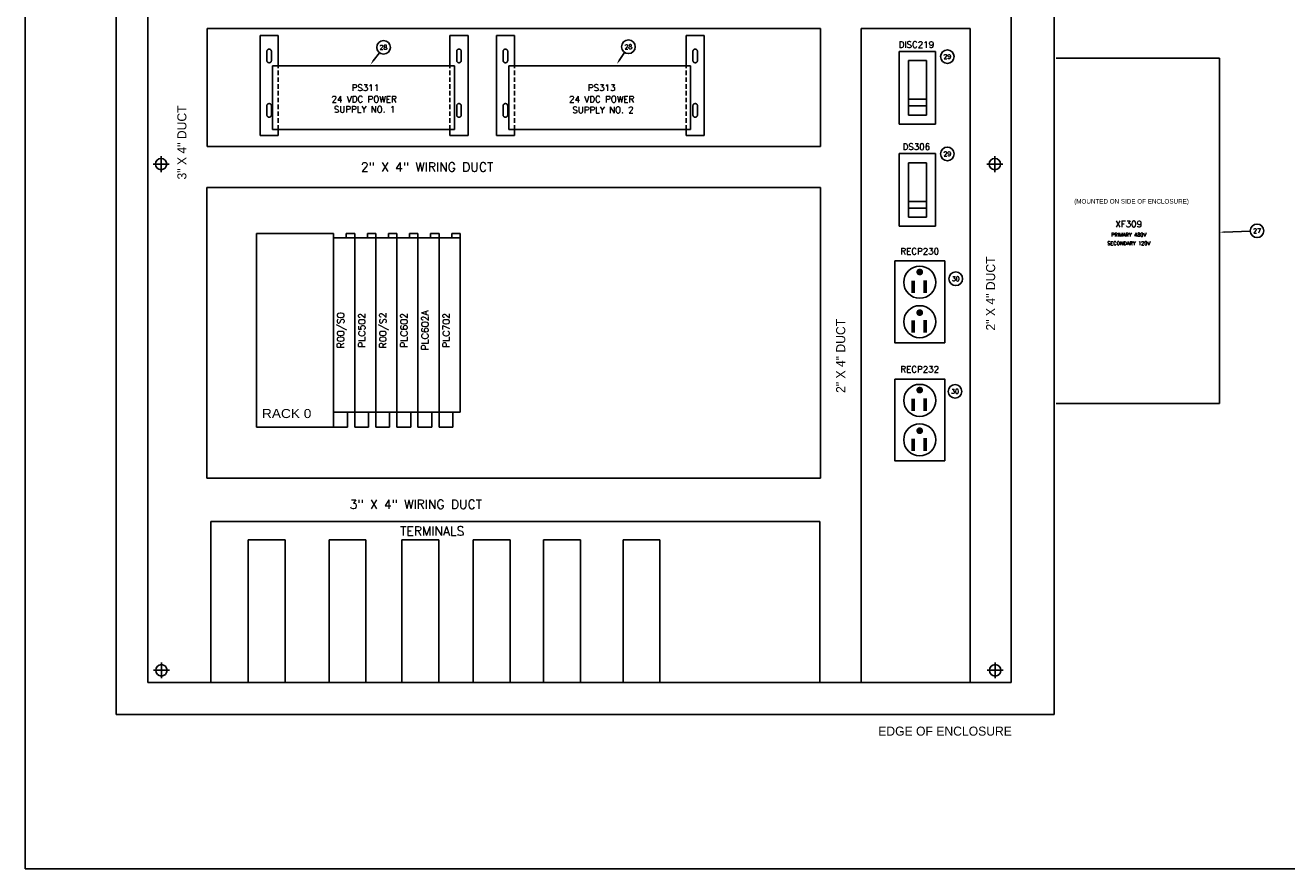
# Model space of a CAD drawing. Header units: inches. Extents: x 0 to 120, y 0 to 76.
# Tile 1 of 4: x 0 to 69, y 0 to 46. Entities that reach past the tile are written whole.
import ezdxf
from ezdxf.enums import TextEntityAlignment as Align

# ---------------------------------------------------------------- set-up
doc = ezdxf.new("R2010")
doc.units = ezdxf.units.IN
doc.header["$MEASUREMENT"] = 0
for name, pattern in [('CENTER', [2, 1.25, -0.25, 0.25, -0.25]), ('DASHED', [0.75, 0.5, -0.25]), ('DASHED2', [0.375, 0.25, -0.125])]:
    doc.linetypes.add(name, pattern=pattern)
for name, color, linetype in [('CL', 7, 'Continuous'), ('DEMO-PSYMS', 7, 'Continuous'), ('DIM-TEXT', 4, 'Continuous'), ('PBAL', 7, 'Continuous'), ('PDESC', 1, 'Continuous'), ('PITEM', 1, 'Continuous'), ('PSYMS', 7, 'Continuous'), ('PTAG', 30, 'Continuous')]:
    doc.layers.add(name, color=color, linetype=linetype)
doc.layers.add('Viewports', color=3, linetype='Continuous', plot=False)
doc.styles.add('LEGACY', font='romans.shx')
doc.styles.add('ROMANS', font='ROMANS.SHX')
doc.styles.add('WD', font='romans.shx')

# ---------------------------------------------------------------- blocks, each defined once
blk = doc.blocks.new('WD_PTAG')
at = {"style": 'LEGACY', "width": 0.9}
for tag, flags, p in [('P_TAG1', 8, (0, 0.202)), ('P_ITEM', 9, (0, 0.374)), ('DESC1', 8, (0, 0))]:
    blk.add_attdef(tag, text='', height=0.125, dxfattribs=dict(at, flags=flags)).set_placement(p, align=Align.CENTER)
at = {"style": 'LEGACY', "width": 0.7}
blk.add_attdef('LOC', text='', height=0.0625, dxfattribs=at).set_placement((0, 0.359), align=Align.CENTER)
at = {"style": 'LEGACY', "width": 0.9, "flags": 8}
blk.add_attdef('DESC2', text='', height=0.125, dxfattribs=at).set_placement((0.001, -0.047), align=Align.TOP_CENTER)
at = {"linetype": 'Continuous', "style": 'LEGACY', "flags": 1}
for tag, p in [('P_MFG', (-0.016, -0.297)), ('P_CAT', (-0.016, -0.231))]:
    blk.add_attdef(tag, text='', height=0.05, dxfattribs=at).set_placement(p, align=Align.MIDDLE)
at = {"linetype": 'Continuous', "style": 'LEGACY', "flags": 9}
for tag, p in [('P_ASSYCODE', (-0.016, -0.344)), ('WDBLKNAM', (-0.016, -0.197)), ('RATING10', (-0.016, -0.5)), ('RATING12', (-0.016, -0.516)), ('RATING11', (-0.016, -0.531)), ('RATING1', (-0.016, -0.359)), ('RATING2', (-0.016, -0.375)), ('RATING4', (-0.016, -0.391)), ('RATING3', (-0.016, -0.406)), ('RATING8', (-0.016, -0.422)), ('RATING7', (-0.016, -0.438)), ('RATING6', (-0.016, -0.453)), ('RATING5', (-0.016, -0.469)), ('RATING9', (-0.016, -0.484))]:
    blk.add_attdef(tag, text='', height=0.01, dxfattribs=at).set_placement(p, align=Align.CENTER)
blk = doc.blocks.new('PNLD7D')
at = {"layer": 'PBAL'}
blk.add_circle((0, 0), 0.375, dxfattribs=at)
at = {"layer": 'PITEM', "style": 'LEGACY'}
blk.add_attdef('B_ITEM', text='', height=0.25, dxfattribs=at).set_placement((0, 0), align=Align.MIDDLE)
blk = doc.blocks.new('PNLD8C')
at = {"layer": 'PBAL'}
blk.add_circle((0, 0), 0.375, dxfattribs=at)
at = {"layer": 'PITEM', "style": 'LEGACY'}
blk.add_attdef('B_ITEM', text='', height=0.25, dxfattribs=at).set_placement((0, 0), align=Align.MIDDLE)
blk = doc.blocks.new('PNLD9B')
at = {"layer": 'PBAL'}
blk.add_circle((0, 0), 0.375, dxfattribs=at)
at = {"layer": 'PITEM', "style": 'LEGACY'}
blk.add_attdef('B_ITEM', text='', height=0.25, dxfattribs=at).set_placement((0, 0), align=Align.MIDDLE)
blk = doc.blocks.new('PNLDAA')
at = {"layer": 'PBAL'}
blk.add_circle((0, 0), 0.375, dxfattribs=at)
at = {"layer": 'PITEM', "style": 'LEGACY'}
blk.add_attdef('B_ITEM', text='', height=0.25, dxfattribs=at).set_placement((0, 0), align=Align.MIDDLE)
blk = doc.blocks.new('PNL2486')
at = {"layer": 'PBAL'}
blk.add_circle((0.375, 0.014), 0.375, dxfattribs=at)
at = {"layer": 'PITEM', "style": 'LEGACY'}
blk.add_attdef('B_ITEM', text='', height=0.25, dxfattribs=at).set_placement((0.375, 0.014), align=Align.MIDDLE)
blk = doc.blocks.new('PNL2498')
at = {"layer": 'PBAL'}
blk.add_circle((0.227, 0.299), 0.375, dxfattribs=at)
at = {"layer": 'PITEM', "style": 'LEGACY'}
blk.add_attdef('B_ITEM', text='', height=0.25, dxfattribs=at).set_placement((0.227, 0.299), align=Align.MIDDLE)
blk = doc.blocks.new('PNL24AA')
at = {"layer": 'PBAL'}
blk.add_circle((0.208, 0.312), 0.375, dxfattribs=at)
at = {"layer": 'PITEM', "style": 'LEGACY'}
blk.add_attdef('B_ITEM', text='', height=0.25, dxfattribs=at).set_placement((0.208, 0.312), align=Align.MIDDLE)
blk = doc.blocks.new('ABIOE050')
for p, q in [((0, 10.434), (1.16, 10.434)), ((0, 10.434), (0, 0)), ((0.698, 10.677), (1.16, 10.677)), ((0.698, 10.677), (0.698, 10.434)), ((1.16, 10.434), (1.16, 10.677)), ((1.16, 10.434), (1.16, 0.834)), ((1.16, 0.834), (0, 0.834)), ((0.7625, 0), (0.7625, 0.834)), ((0.7625, 0), (0, 0))]:
    blk.add_line(p, q)

msp = doc.modelspace()

# ---------------------------------------------------------------- linework, layer by layer
at = {"color": 4}
for p, q in [((5, 70), (5, 8.5)), ((56.625, 8.5), (56.625, 70)), ((6.75, 67.25), (6.75, 10.25)), ((54.25, 10.25), (54.25, 67.25)), ((10.003, 46.25), (10.006, 39.75)), ((43.75, 46.25), (10.003, 46.25)), ((43.75, 39.75), (43.75, 46.25)), ((52, 46.25), (46, 46.25)), ((46, 46.25), (46, 10.25)), ((52, 46.25), (52, 10.25)), ((10.006, 39.75), (43.75, 39.75)), ((18, 37.5), (9.995, 37.5)), ((10, 37.5), (10, 21.5)), ((43.75, 37.5), (17.684, 37.5)), ((43.75, 21.5), (43.75, 37.5)), ((10, 21.5), (43.75, 21.5)), ((6.75, 10.25), (54.25, 10.25)), ((5, 8.5), (56.625, 8.5))]:
    msp.add_line(p, q, dxfattribs=at)
for p, q in [((13.922, 45.867), (12.922, 45.867)), ((12.922, 45.867), (12.922, 40.367)), ((13.922, 45.867), (13.922, 44.188)), ((23.365, 45.867), (24.365, 45.867)), ((23.365, 44.188), (23.365, 45.867)), ((24.365, 45.867), (24.365, 40.367)), ((25.922, 45.867), (25.922, 40.367)), ((26.922, 45.867), (25.922, 45.867)), ((26.922, 45.867), (26.922, 44.188)), ((36.365, 44.188), (36.365, 45.867)), ((36.365, 45.867), (37.365, 45.867)), ((37.365, 45.867), (37.365, 40.367)), ((13.612, 44.188), (23.612, 44.188)), ((13.612, 44.188), (13.612, 40.688)), ((23.612, 44.188), (23.612, 40.688)), ((26.612, 44.188), (36.612, 44.188)), ((26.612, 44.188), (26.612, 40.688)), ((36.612, 44.188), (36.612, 40.688)), ((12.922, 40.367), (13.922, 40.367)), ((23.612, 40.688), (13.612, 40.688)), ((13.922, 40.688), (13.922, 40.367)), ((14.758, 40.688), (15.758, 40.688)), ((23.365, 40.688), (23.365, 40.367)), ((24.365, 40.367), (23.365, 40.367)), ((25.922, 40.367), (26.922, 40.367)), ((36.612, 40.688), (26.612, 40.688)), ((26.922, 40.688), (26.922, 40.367)), ((27.758, 40.688), (28.758, 40.688)), ((36.365, 40.688), (36.365, 40.367)), ((37.365, 40.367), (36.365, 40.367)), ((12.718, 34.976), (16.968, 34.976)), ((12.718, 24.299), (12.718, 34.976)), ((16.968, 34.976), (16.968, 24.299)), ((16.968, 24.299), (12.718, 24.299))]:
    msp.add_line(p, q)
at = {"linetype": 'DASHED'}
for p, q in [((13.297, 44.992), (13.297, 44.492)), ((13.547, 44.992), (13.547, 44.492)), ((23.74, 44.992), (23.74, 44.492)), ((23.99, 44.992), (23.99, 44.492)), ((26.297, 44.992), (26.297, 44.492)), ((26.547, 44.992), (26.547, 44.492)), ((36.74, 44.992), (36.74, 44.492)), ((36.99, 44.992), (36.99, 44.492)), ((13.297, 41.992), (13.297, 41.492)), ((13.547, 41.992), (13.547, 41.492)), ((23.74, 41.992), (23.74, 41.492)), ((23.99, 41.992), (23.99, 41.492)), ((26.297, 41.992), (26.297, 41.492)), ((26.547, 41.992), (26.547, 41.492)), ((36.74, 41.992), (36.74, 41.492)), ((36.99, 41.992), (36.99, 41.492))]:
    msp.add_line(p, q, dxfattribs=at)
at = {"linetype": 'DASHED2'}
for p, q in [((13.922, 40.688), (13.922, 44.188)), ((23.365, 40.688), (23.365, 44.188)), ((26.922, 40.688), (26.922, 44.188)), ((36.365, 40.688), (36.365, 44.188))]:
    msp.add_line(p, q, dxfattribs=at)
for points in [[(47.843, 33.458), (47.843, 28.958), (50.593, 28.958), (50.593, 33.458)], [(47.843, 26.958), (47.843, 22.458), (50.593, 22.458), (50.593, 26.958)]]:
    msp.add_lwpolyline(points, close=True)
at = {"const_width": 0.185}
for points in [[(49.125, 32.848, 1), (49.31, 32.848, 1)], [(49.125, 30.611, 1), (49.31, 30.611, 1)], [(49.125, 26.348, 1), (49.31, 26.348, 1)], [(49.125, 24.111, 1), (49.31, 24.111, 1)]]:
    msp.add_lwpolyline(points, format="xyb", close=True, dxfattribs=at)
at = {"const_width": 0.2}
for points in [[(48.856, 32.374), (48.856, 31.696)], [(49.513, 32.396), (49.513, 31.696)], [(48.856, 30.181), (48.856, 29.503)], [(49.513, 30.204), (49.513, 29.503)], [(48.856, 25.874), (48.856, 25.196)], [(49.513, 25.896), (49.513, 25.196)], [(48.856, 23.681), (48.856, 23.003)], [(49.513, 23.704), (49.513, 23.003)]]:
    msp.add_lwpolyline(points, dxfattribs=at)
for centre, radius in [((7.476, 38.788), 0.312), ((53.351, 38.788), 0.312), ((49.218, 32.283), 0.882), ((49.218, 30.113), 0.882), ((49.218, 25.783), 0.882), ((49.218, 23.613), 0.882), ((7.494, 10.923), 0.312), ((53.369, 10.923), 0.312)]:
    msp.add_circle(centre, radius)
at = {"linetype": 'DASHED'}
for centre, start, end in [((13.422, 44.992), 0, 180), ((13.422, 44.492), 180, 0), ((23.865, 44.992), 0, 180), ((23.865, 44.492), 180, 0), ((26.422, 44.992), 0, 180), ((26.422, 44.492), 180, 0), ((36.865, 44.992), 0, 180), ((36.865, 44.492), 180, 0), ((13.422, 41.992), 0, 180), ((23.865, 41.992), 0, 180), ((26.422, 41.992), 0, 180), ((36.865, 41.992), 0, 180), ((13.422, 41.492), 180, 0), ((23.865, 41.492), 180, 0), ((26.422, 41.492), 180, 0), ((36.865, 41.492), 180, 0)]:
    msp.add_arc(centre, 0.125, start, end, dxfattribs=at)
at = {"layer": 'CL', "linetype": 'CENTER'}
for p, q in [((7.476, 38.351), (7.476, 39.226)), ((53.351, 38.351), (53.351, 39.226)), ((7.913, 38.788), (7.038, 38.788)), ((53.788, 38.788), (52.913, 38.788)), ((7.494, 11.361), (7.494, 10.486)), ((53.369, 11.361), (53.369, 10.486)), ((7.932, 10.923), (7.057, 10.923)), ((53.807, 10.923), (52.932, 10.923))]:
    msp.add_line(p, q, dxfattribs=at)
at = {"layer": 'DEMO-PSYMS'}
for p, q in [((12.27, 18.113), (12.27, 10.25)), ((14.301, 18.113), (14.301, 10.25)), ((24.645, 18.113), (24.645, 10.25)), ((26.676, 18.113), (26.676, 10.25)), ((28.52, 18.113), (28.52, 10.25)), ((30.551, 18.113), (30.551, 10.25)), ((32.895, 18.113), (32.895, 10.25)), ((34.926, 18.113), (34.926, 10.25))]:
    msp.add_line(p, q, dxfattribs=at)
at = {"layer": 'PBAL'}
for p, q in [((19.146, 44.463), (19.488, 44.915)), ((32.686, 44.491), (32.981, 44.935)), ((65.968, 35.046), (67.403, 35.1))]:
    msp.add_line(p, q, dxfattribs=at)
for points in [[(19.179, 44.438), (19.112, 44.488), (18.995, 44.264)], [(32.72, 44.468), (32.651, 44.514), (32.547, 44.283)], [(65.97, 35.004), (65.967, 35.088), (65.718, 35.036)]]:
    msp.add_solid(points, dxfattribs=at)
at = {"layer": 'PSYMS'}
for p, q in [((48.093, 44.988), (48.093, 40.988)), ((50.093, 44.988), (48.093, 44.988)), ((48.593, 44.488), (48.593, 41.488)), ((49.593, 44.488), (48.593, 44.488)), ((49.593, 41.488), (49.593, 44.488)), ((50.093, 40.988), (50.093, 44.988)), ((56.718, 44.613), (65.718, 44.613)), ((65.718, 44.613), (65.718, 25.613)), ((48.593, 42.363), (49.593, 42.363)), ((48.593, 41.988), (49.593, 41.988)), ((48.093, 40.988), (50.093, 40.988)), ((48.593, 41.488), (49.593, 41.488)), ((50.093, 39.363), (48.093, 39.363)), ((48.093, 39.363), (48.093, 35.363)), ((50.093, 35.363), (50.093, 39.363)), ((48.593, 38.863), (48.593, 35.863)), ((49.593, 38.863), (48.593, 38.863)), ((49.593, 35.863), (49.593, 38.863)), ((48.593, 36.738), (49.593, 36.738)), ((48.593, 36.363), (49.593, 36.363)), ((48.593, 35.863), (49.593, 35.863)), ((48.093, 35.363), (50.093, 35.363)), ((65.718, 25.613), (56.718, 25.613)), ((12.27, 18.113), (14.301, 18.113)), ((16.718, 18.113), (16.718, 10.25)), ((16.718, 18.113), (18.75, 18.113)), ((18.75, 10.25), (18.75, 18.113)), ((20.718, 18.113), (20.718, 10.25)), ((20.718, 18.113), (22.75, 18.113)), ((22.75, 10.25), (22.75, 18.113)), ((24.645, 18.113), (26.676, 18.113)), ((28.52, 18.113), (30.551, 18.113)), ((32.895, 18.113), (34.926, 18.113))]:
    msp.add_line(p, q, dxfattribs=at)
at = {"layer": 'PSYMS', "color": 4}
for p, q in [((10.218, 19.113), (43.718, 19.113)), ((10.218, 19.113), (10.218, 10.25)), ((43.718, 10.25), (43.718, 19.113))]:
    msp.add_line(p, q, dxfattribs=at)
at = {"layer": 'Viewports'}
msp.add_lwpolyline([(0, 0), (120, 0), (120, 76.08), (0, 76.08)], close=True, dxfattribs=at)

# ---------------------------------------------------------------- block references
at = {"layer": 'PBAL'}
for name, p, values in [('PNL2498', (19.488, 44.915), {'B_ITEM': '28'}), ('PNL24AA', (32.981, 44.935), {'B_ITEM': '28'}), ('PNLD7D', (50.738, 44.701), {'B_ITEM': '29'}), ('PNLD8C', (50.738, 39.347), {'B_ITEM': '29'}), ('PNL2486', (67.403, 35.1), {'B_ITEM': '27'}), ('PNLD9B', (51.203, 32.475), {'B_ITEM': '30'}), ('PNLDAA', (51.161, 26.277), {'B_ITEM': '30'})]:
    msp.add_blockref(name, p, dxfattribs=at).add_auto_attribs(values)
at = {"layer": 'PSYMS'}
ref = msp.add_blockref('WD_PTAG', (49.034, 44.988), dxfattribs=at)
ref.add_attrib('P_TAG1', 'DISC219', dxfattribs={"layer": 'PTAG', "height": 0.35, "style": 'WD', "flags": 8}).set_placement((49.034, 45.191), align=Align.CENTER)
ref = msp.add_blockref('WD_PTAG', (18.718, 42.613), dxfattribs=at)
ref.add_attrib('P_TAG1', 'PS311', dxfattribs={"layer": 'PTAG', "height": 0.35, "style": 'WD', "flags": 8}).set_placement((18.718, 42.816), align=Align.CENTER)
ref.add_attrib('DESC1', '24 VDC POWER', dxfattribs={"layer": 'PDESC', "height": 0.35, "style": 'WD', "flags": 8}).set_placement((18.647, 42.185), align=Align.CENTER)
ref.add_attrib('DESC2', 'SUPPLY NO. 1', dxfattribs={"layer": 'PDESC', "height": 0.35, "style": 'WD', "flags": 8}).set_placement((18.672, 41.971), align=Align.TOP_CENTER)
ref = msp.add_blockref('WD_PTAG', (31.718, 42.613), dxfattribs=at)
ref.add_attrib('P_TAG1', 'PS313', dxfattribs={"layer": 'PTAG', "height": 0.35, "style": 'WD', "flags": 8}).set_placement((31.718, 42.816), align=Align.CENTER)
ref.add_attrib('DESC1', '24 VDC POWER', dxfattribs={"layer": 'PDESC', "height": 0.35, "style": 'WD', "flags": 8}).set_placement((31.718, 42.185), align=Align.CENTER)
ref.add_attrib('DESC2', 'SUPPLY NO. 2', dxfattribs={"layer": 'PDESC', "height": 0.35, "style": 'WD', "flags": 8}).set_placement((31.791, 41.947), align=Align.TOP_CENTER)
ref = msp.add_blockref('WD_PTAG', (49.034, 39.363), dxfattribs=at)
ref.add_attrib('P_TAG1', 'DS306', dxfattribs={"layer": 'PTAG', "height": 0.35, "style": 'WD', "flags": 8}).set_placement((49.034, 39.566), align=Align.CENTER)
ref = msp.add_blockref('WD_PTAG', (60.718, 35.113), dxfattribs=at)
ref.add_attrib('P_TAG1', 'XF309', dxfattribs={"layer": 'PTAG', "height": 0.35, "style": 'WD', "flags": 8}).set_placement((60.718, 35.316), align=Align.CENTER)
ref.add_attrib('DESC1', 'PRIMARY 480V', dxfattribs={"layer": 'PDESC', "height": 0.2, "style": 'WD', "flags": 8}).set_placement((60.718, 34.798), align=Align.CENTER)
ref.add_attrib('DESC2', 'SECONDARY 120V', dxfattribs={"layer": 'PDESC', "height": 0.2, "style": 'WD', "flags": 8}).set_placement((60.719, 34.528), align=Align.TOP_CENTER)
ref = msp.add_blockref('ABIOE050', (16.968, 24.299), dxfattribs=at)
ref.add_attrib('P_TAG1', 'R00/S0', dxfattribs={"layer": 'PTAG', "height": 0.375, "rotation": 90, "style": 'WD'}).set_placement((17.548, 29.637), align=Align.CENTER)
ref = msp.add_blockref('ABIOE050', (18.128, 24.299), dxfattribs=at)
ref.add_attrib('P_TAG1', 'PLC502', dxfattribs={"layer": 'PTAG', "height": 0.375, "rotation": 90, "style": 'WD'}).set_placement((18.708, 29.637), align=Align.CENTER)
ref = msp.add_blockref('ABIOE050', (19.288, 24.299), dxfattribs=at)
ref.add_attrib('P_TAG1', 'R00/S2', dxfattribs={"layer": 'PTAG', "height": 0.375, "rotation": 90, "style": 'WD'}).set_placement((19.868, 29.637), align=Align.CENTER)
ref = msp.add_blockref('ABIOE050', (20.448, 24.299), dxfattribs=at)
ref.add_attrib('P_TAG1', 'PLC602', dxfattribs={"layer": 'PTAG', "height": 0.375, "rotation": 90, "style": 'WD'}).set_placement((21.028, 29.637), align=Align.CENTER)
ref = msp.add_blockref('ABIOE050', (21.608, 24.299), dxfattribs=at)
ref.add_attrib('P_TAG1', 'PLC602A', dxfattribs={"layer": 'PTAG', "height": 0.375, "rotation": 90, "style": 'WD'}).set_placement((22.188, 29.637), align=Align.CENTER)
ref = msp.add_blockref('ABIOE050', (22.768, 24.299), dxfattribs=at)
ref.add_attrib('P_TAG1', 'PLC702', dxfattribs={"layer": 'PTAG', "height": 0.375, "rotation": 90, "style": 'WD'}).set_placement((23.348, 29.637), align=Align.CENTER)
ref = msp.add_blockref('WD_PTAG', (49.218, 33.613), dxfattribs=at)
ref.add_attrib('P_TAG1', 'RECP230', dxfattribs={"layer": 'PTAG', "height": 0.35, "style": 'WD', "flags": 8}).set_placement((49.218, 33.816), align=Align.CENTER)
ref = msp.add_blockref('WD_PTAG', (49.218, 27.113), dxfattribs=at)
ref.add_attrib('P_TAG1', 'RECP232', dxfattribs={"layer": 'PTAG', "height": 0.35, "style": 'WD', "flags": 8}).set_placement((49.218, 27.316), align=Align.CENTER)

# ---------------------------------------------------------------- texts
for s, p in [('3" X 4" DUCT', (8.869, 39.979)), ('2" X 4" DUCT', (53.369, 31.666)), ('2" X 4" DUCT', (45.119, 28.229))]:
    msp.add_text(s, height=0.5, rotation=90).set_placement(p, align=Align.CENTER)
at = {"style": 'ROMANS'}
for s, p in [('2" X 4" WIRING DUCT', (22.109, 38.375)), ('3" X 4" WIRING DUCT', (21.49, 19.812)), ('TERMINALS', (22.398, 18.339))]:
    msp.add_text(s, height=0.5, dxfattribs=at).set_placement(p, align=Align.CENTER)
msp.add_text('EDGE OF ENCLOSURE', height=0.5).set_placement((46.935, 7.326))
at = {"layer": 'DIM-TEXT', "width": 1.125}
msp.add_text('RACK 0', height=0.5, dxfattribs=at).set_placement((13.027, 24.809))
at = {"layer": 'PSYMS'}
msp.add_text('(MOUNTED ON SIDE OF ENCLOSURE)', height=0.25, dxfattribs=at).set_placement((57.718, 36.613))

doc.saveas('drawing.dxf')
